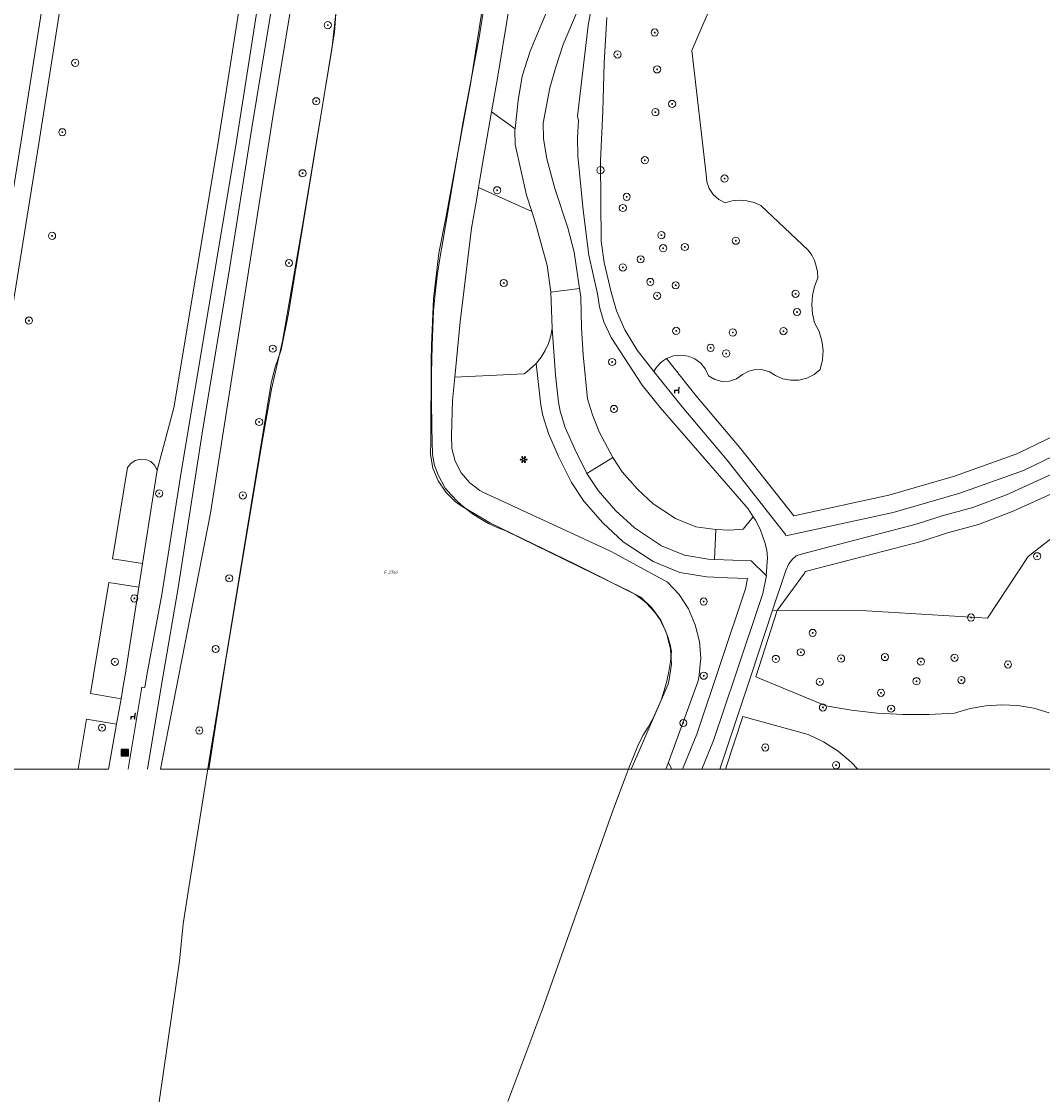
# Model space of a CAD drawing. Header units: metres. Extents: x 207466 to 209466, y 475780 to 477780.
# Tile 51 of 189: x 208021 to 208136, y 476153 to 476273. Entities that reach past the tile are written whole.
import ezdxf
from ezdxf.enums import TextEntityAlignment as Align

# ---------------------------------------------------------------- set-up
doc = ezdxf.new("R2010")
doc.units = ezdxf.units.M
doc.linetypes.add('GK-BESCHOEIING', pattern=[0])
doc.layers.get('0').update_dxf_attribs({"color": 253, "linetype": 'CONTINUOUS'})
for name, color, linetype, lineweight, true_color in [('B-OG-WA-SLOOT_WATER-A', 7, 'CONTINUOUS', 0, 0x478c9a), ('B-RO-GR-BEPLANTING_CULTUUR_BOSPLANTSOEN-GV', 7, 'CONTINUOUS', 0, 0x6d8a47), ('B-RO-GR-BOOM-S', 7, 'CONTINUOUS', 0, 0x6d8a47), ('B-RO-GR-GRAS-GV', 7, 'CONTINUOUS', 0, 0x6d8a47)]:
    doc.layers.add(name, color=color, linetype=linetype, lineweight=lineweight, true_color=true_color)
for name, color, linetype, lineweight in [('B-RO-GK-BESCHOEIING-G', 253, 'GK-BESCHOEIING', 0), ('B-RO-IE-KUNSTOBJECT-S', 253, 'CONTINUOUS', 0), ('B-RO-IE-MEUBILAIR_WEGMEUBILAIR-S', 253, 'CONTINUOUS', 0), ('B-RO-OG-TERREIN_CULTUURSCHEIDING-GV', 253, 'CONTINUOUS', 0), ('B-RO-VH-VERHARDING_ASFALT-GV', 253, 'CONTINUOUS', 0), ('B-RO-VH-VERHARDING_BETONSTRAATSTEEN-GV', 253, 'CONTINUOUS', 0), ('B-RO-VH-VERHARDING_HALFVERHARDING-GV', 253, 'CONTINUOUS', 0), ('B-WE-KG-GRENS_PERCEEL-GV', 150, 'CONTINUOUS', 18), ('B-WE-KG-GRENS_PERCEEL-S', 150, 'CONTINUOUS', 25)]:
    doc.layers.add(name, color=color, linetype=linetype, lineweight=lineweight)
doc.styles.add('NLCS-ISO', font='NLCS-ISO.ttf')

# ---------------------------------------------------------------- blocks, each defined once
blk = doc.blocks.new('SIE-WEG_AFVALBAK-SO1')
at = {"linetype": 'Continuous'}
blk.add_hatch(color=0, dxfattribs=at).paths.add_polyline_path([(-1.5, -1.5), (1.5, -1.5), (1.5, 1.5), (-1.5, 1.5)])
at = {"color": 0, "linetype": 'ByBlock', "lineweight": -2, "flags": 128}
for points in [[(-2, -2), (2, -2), (2, 2), (-2, 2), (-2, -2)], [(-1.5, -1.5), (1.5, -1.5), (1.5, 1.5), (-1.5, 1.5), (-1.5, -1.5)]]:
    blk.add_lwpolyline(points, dxfattribs=at)
blk = doc.blocks.new('SIE-WEG_ZITBANK-SO1')
at = {"color": 0, "linetype": 'ByBlock', "lineweight": -2, "flags": 128}
blk.add_lwpolyline([(-0.9125, -1.6313), (-0.9125, -0.2), (1.0875, -0.2), (1.0875, -1.6313), (1.2875, -1.6313), (1.2875, -0.2125), (1.5361, 1.7765), (1.3346, 1.7765), (1.1125, 0), (-1.1125, 0), (-1.1125, -1.6313), (-0.9125, -1.6313)], dxfattribs=at)
blk = doc.blocks.new('SIE-KUNSTOBJECT-SO1')
at = {"color": 0, "linetype": 'ByBlock', "lineweight": -2, "extrusion": (0, 0, -1), "flags": 128}
blk.add_lwpolyline([(-0.2657, -0.73, -0.7002), (0.2657, -0.73), (0.557, -1.5303, 1), (1.0468, -1.2475), (0.4994, -0.5951, -0.7002), (0.7651, -0.1349), (1.6037, -0.2828, 1), (1.6037, 0.2828), (0.7651, 0.1349, -0.7002), (0.4994, 0.5951), (1.0468, 1.2475, 1), (0.557, 1.5303), (0.2657, 0.73, -0.7002), (-0.2657, 0.73), (-0.557, 1.5303, 1), (-1.0468, 1.2475), (-0.4994, 0.5951, -0.7002), (-0.7651, 0.1349), (-1.6037, 0.2828, 1), (-1.6037, -0.2828), (-0.7651, -0.1349, -0.7002), (-0.4994, -0.5951), (-1.0468, -1.2475, 1), (-0.557, -1.5303), (-0.2657, -0.73)], format="xyb", dxfattribs=at)
blk = doc.blocks.new('SGR-BOOM_01-SO1')
at = {"linetype": 'Continuous'}
h = blk.add_hatch(color=0, dxfattribs=at)
edge = h.paths.add_edge_path()
edge.add_arc((0, 0), 0.25, 0, 360)
at = {"color": 0, "linetype": 'ByBlock', "lineweight": -2}
for radius in [2, 0.25]:
    blk.add_circle((0, 0), radius, dxfattribs=at)
blk = doc.blocks.new('SKG-PERCEELNUMMER-SO')
at = {"style": 'NLCS-ISO', "oblique": 10, "flags": 1}
blk.add_attdef('GEMEENTECODE', text='', height=1.8, dxfattribs=at).set_placement((0, 2.55), align=Align.MIDDLE_CENTER)
at = {"style": 'NLCS-ISO', "oblique": 10}
blk.add_attdef('SECTIE', text='', height=1.8, dxfattribs=at).set_placement((-0.5, 0), align=Align.MIDDLE_RIGHT)
blk.add_attdef('PERCEELNUMMER', text='', height=1.8, dxfattribs=at).set_placement((0.5, 0), align=Align.MIDDLE_LEFT)

msp = doc.modelspace()

# ---------------------------------------------------------------- linework, layer by layer
at = {"layer": 'B-OG-WA-SLOOT_WATER-A', "flags": 128}
for points in [[(208042.23, 476189.55), (208089.5, 476189.55), (208093.64, 476199.07), (208093.78, 476199.61), (208094.02, 476201.31), (208093.93, 476203.01), (208093.52, 476204.67), (208092.82, 476206.23), (208091.83, 476207.62), (208090.61, 476208.81), (208083.34, 476212.47), (208073.77, 476217.11), (208070.48, 476219.03), (208069.86, 476219.47), (208068.76, 476220.55), (208067.9, 476221.83), (208067.32, 476223.27), (208067.05, 476224.79), (208067.1, 476226.33), (208067.14, 476235.22), (208067.16, 476237.02), (208067.41, 476242.19), (208067.98, 476247.33), (208068.82, 476251.46), (208071.56, 476266.45), (208073.11, 476276.29)], [(208056.47, 476274.14), (208056.01, 476270.1), (208052.66, 476249.95), (208050.5, 476237.46), (208049.26, 476232.08), (208048.09, 476225.56), (208044.06, 476201.35), (208042.23, 476189.55)]]:
    msp.add_lwpolyline(points, dxfattribs=at)
at = {"layer": 'B-RO-GK-BESCHOEIING-G', "flags": 128}
for points in [[(208089.5, 476189.55), (208093.64, 476199.07), (208093.78, 476199.61), (208094.02, 476201.31), (208093.93, 476203.01), (208093.52, 476204.67), (208092.82, 476206.23), (208091.83, 476207.62), (208090.61, 476208.81), (208083.34, 476212.47), (208073.77, 476217.11), (208070.48, 476219.03), (208069.86, 476219.47), (208068.76, 476220.55), (208067.9, 476221.83), (208067.32, 476223.27), (208067.05, 476224.79), (208067.1, 476226.33), (208067.14, 476235.22), (208067.16, 476237.02), (208067.41, 476242.19), (208067.98, 476247.33), (208068.82, 476251.46), (208071.56, 476266.45), (208073.11, 476276.29), (208074.5, 476284.95), (208074.56, 476285.34), (208074.94, 476286.52), (208075.61, 476287.56), (208076.98, 476289.42), (208077.65, 476290.47), (208078.38, 476292.11), (208078.8, 476293.85), (208078.91, 476295.65), (208079.52, 476305.9), (208079.75, 476313.3), (208080.1, 476320.27), (208080.83, 476326.71), (208081.95, 476333.29), (208083.76, 476342.16), (208085.48, 476352.73), (208086.56, 476358.08), (208087.67, 476362.15), (208088, 476362.85), (208088.62, 476363.5), (208089.43, 476363.89), (208090.33, 476363.97), (208093.77, 476363.78), (208094.07, 476363.74), (208094.98, 476363.86), (208095.79, 476364.27), (208096.42, 476364.94), (208100.33, 476373.16), (208103.82, 476380.29), (208108.82, 476393.33), (208112.46, 476402.42), (208112.84, 476403.95), (208113.03, 476405.87), (208112.64, 476407.99), (208111.67, 476411.32), (208109.72, 476412.78), (208108.32, 476413.16), (208104.93, 476413.84), (208101.49, 476414.2), (208098.03, 476414.24), (208095.27, 476413.96), (208093.84, 476413.83), (208092.15, 476413.39), (208090.57, 476412.64), (208089.15, 476411.62), (208088.93, 476411.47), (208088.04, 476411.07), (208087.06, 476410.99), (208086.52, 476411.23), (208085.25, 476411.57), (208083.95, 476411.58), (208082.67, 476411.28), (208081.35, 476410.6), (208079.93, 476409.56), (208078.73, 476408.28)], [(208073.42, 476382.27), (208069.56, 476359.32), (208068.55, 476352.84), (208065.82, 476335.23), (208063.02, 476317.65), (208059.3, 476295), (208056.91, 476280.14), (208056.76, 476279.1), (208056.59, 476276.34), (208056.47, 476274.14), (208056.01, 476270.1), (208052.66, 476249.95), (208050.5, 476237.46), (208049.26, 476232.08), (208048.09, 476225.56), (208044.06, 476201.35), (208042.23, 476189.55)]]:
    msp.add_lwpolyline(points, dxfattribs=at)
at = {"layer": 'B-RO-GR-BEPLANTING_CULTUUR_BOSPLANTSOEN-GV', "flags": 128}
for points in [[(208086.79, 476273.7), (208086.51, 476268.64), (208086.35, 476263.23), (208086.09, 476257.64), (208086.16, 476248.65), (208086.49, 476246.27), (208087.29, 476242.95), (208087.89, 476240.88), (208088.79, 476238.73), (208090.19, 476236.46), (208092.07, 476234.08), (208092.27, 476234.43), (208092.52, 476234.76), (208092.81, 476235.05), (208093.12, 476235.31), (208093.47, 476235.53), (208094.25, 476235.82), (208095.07, 476235.91), (208095.89, 476235.8), (208096.65, 476235.48), (208097.31, 476234.99), (208097.83, 476234.34), (208098.17, 476233.59), (208098.88, 476233.16), (208099.69, 476232.95), (208100.53, 476232.98), (208101.32, 476233.25), (208101.99, 476233.74), (208102.69, 476234.11), (208103.45, 476234.29), (208104.24, 476234.26), (208104.99, 476234.03), (208105.66, 476233.61), (208106.49, 476233.25), (208107.38, 476233.09), (208108.29, 476233.11), (208109.17, 476233.33), (208109.98, 476233.73), (208110.68, 476234.3), (208110.93, 476235.36), (208110.99, 476236.44), (208110.86, 476237.52), (208110.54, 476238.56), (208110.04, 476239.53), (208109.82, 476240.53), (208109.74, 476241.55), (208109.81, 476242.58), (208110.03, 476243.58), (208110.4, 476244.54), (208110.36, 476245.21), (208110.23, 476245.87), (208110.02, 476246.5), (208109.72, 476247.1), (208109.34, 476247.65), (208104.04, 476252.66), (208103.28, 476252.99), (208102.47, 476253.18), (208101.64, 476253.24), (208100.82, 476253.16), (208100.02, 476252.95), (208099.31, 476253.34), (208098.71, 476253.89), (208098.26, 476254.56), (208097.98, 476255.32), (208097.9, 476256.12), (208096.31, 476270.01), (208101.98, 476283.26)], [(208078.88, 476234.96), (208079.43, 476235.66), (208079.89, 476236.41), (208080.26, 476237.22), (208080.52, 476238.07), (208080.67, 476238.94), (208080.53, 476242.95), (208080.11, 476245.92), (208078.82, 476250.68), (208078.4, 476252), (208072.43, 476254.68), (208072.19, 476253.25), (208071.65, 476250.11), (208071.05, 476245.2), (208070.81, 476243.32), (208070.36, 476239.63), (208069.77, 476233.45), (208077.55, 476233.82), (208077.84, 476234.03), (208078.88, 476234.96)], [(208031.46, 476213.1), (208034.83, 476212.57), (208036.46, 476223.03), (208036.18, 476223.57), (208035.74, 476223.98), (208035.19, 476224.22), (208034.59, 476224.27), (208034.01, 476224.12), (208033.5, 476223.79), (208033.14, 476223.32), (208031.46, 476213.1)], [(208138.55, 476216.96), (208133.95, 476213.38), (208129.38, 476206.45), (208115.86, 476207.29), (208105.86, 476207.33), (208103.47, 476199.89), (208111.31, 476196.65), (208114.16, 476196.16), (208117.04, 476195.84), (208119.93, 476195.67), (208122.83, 476195.67), (208125.72, 476195.83), (208127.44, 476196.34), (208129.22, 476196.66), (208131.01, 476196.76), (208132.81, 476196.67), (208134.58, 476196.37), (208136.31, 476195.87)], [(208029, 476198.04), (208032.42, 476197.44), (208032.75, 476199.28), (208032.88, 476200.08), (208034.41, 476209.94), (208031.04, 476210.47), (208029.34, 476200.08), (208029, 476198.04)], [(208027.62, 476189.55), (208031.03, 476189.55), (208031.92, 476194.58), (208028.54, 476195.17), (208027.62, 476189.55)], [(208100.07, 476189.55), (208114.87, 476189.55), (208114.14, 476190.34), (208112.67, 476191.58), (208111.06, 476192.62), (208109.32, 476193.45), (208102.01, 476195.46), (208100.07, 476189.55)]]:
    msp.add_lwpolyline(points, dxfattribs=at)
at = {"layer": 'B-RO-GR-GRAS-GV', "flags": 128}
for points in [[(208036.83, 476189.55), (208042.23, 476189.55), (208044.06, 476201.35), (208048.09, 476225.56), (208049.26, 476232.08), (208050.5, 476237.46), (208052.66, 476249.95), (208056.01, 476270.1), (208056.47, 476274.14), (208056.59, 476276.34), (208056.76, 476279.1), (208056.91, 476280.14), (208059.3, 476295), (208063.02, 476317.65), (208058.42, 476318.56), (208056.98, 476308.48), (208049.42, 476262.57), (208042.44, 476218.2), (208038.89, 476200.08), (208036.83, 476189.55)], [(208073.11, 476276.29), (208071.56, 476266.45), (208068.82, 476251.46), (208067.98, 476247.33), (208067.41, 476242.19), (208067.16, 476237.02), (208067.14, 476235.22), (208067.1, 476226.33), (208067.05, 476224.79), (208067.32, 476223.27), (208067.9, 476221.83), (208068.76, 476220.55), (208069.86, 476219.47), (208070.48, 476219.03), (208073.77, 476217.11), (208083.34, 476212.47), (208090.61, 476208.81), (208091.83, 476207.62), (208092.82, 476206.23), (208093.52, 476204.67), (208093.93, 476203.01), (208094.02, 476201.31), (208093.78, 476199.61), (208093.64, 476199.07), (208089.5, 476189.55)], [(208089.5, 476189.55), (208093.41, 476189.55), (208093.51, 476189.81), (208093.67, 476190.24), (208096.97, 476199.34), (208097, 476199.43), (208097.13, 476200.04), (208097.13, 476200.08), (208097.24, 476201.33), (208097.3, 476201.95), (208097.15, 476203.86), (208096.69, 476205.73), (208095.93, 476207.49), (208094.89, 476209.1), (208093.6, 476210.51), (208087.21, 476213.96), (208072.85, 476220.59), (208072.59, 476220.74), (208071.44, 476221.62), (208070.5, 476222.74), (208069.83, 476224.03), (208069.46, 476225.44), (208069.4, 476226.89), (208069.51, 476230.81), (208069.77, 476233.45), (208070.36, 476239.63), (208070.81, 476243.32), (208071.05, 476245.2), (208071.65, 476250.11), (208072.19, 476253.25), (208072.43, 476254.68), (208072.51, 476255.11), (208073.04, 476258.2), (208073.37, 476260.13), (208073.89, 476263.14), (208074.58, 476267.12), (208076.14, 476276.47)]]:
    msp.add_lwpolyline(points, dxfattribs=at)
at = {"layer": 'B-RO-OG-TERREIN_CULTUURSCHEIDING-GV', "flags": 128}
for points in [[(208030.34, 476312.93), (208029.85, 476313.01), (208026.83, 476294.46), (208023.99, 476277.51), (208021.25, 476259.9), (208011.61, 476200.08), (208011.14, 476197.12), (208012.78, 476196.76), (208011.63, 476189.55)], [(208033.2, 476189.55), (208034.76, 476198.74), (208035.07, 476198.72), (208035.32, 476200.08), (208036.97, 476209.12), (208039.2, 476223.02), (208045.24, 476259.15), (208047.87, 476276.09), (208050.97, 476294.65), (208053.15, 476308.83), (208053.04, 476309.37), (208052.61, 476309.71), (208052.48, 476309.74), (208030.34, 476312.92), (208030.34, 476312.93)], [(208013.65, 476189.55), (208031.03, 476189.55), (208031.92, 476194.58), (208032.42, 476197.44), (208032.75, 476199.28), (208032.88, 476200.08), (208034.41, 476209.94), (208034.83, 476212.57), (208036.46, 476223.03), (208038.34, 476230.01), (208043.26, 476259.47), (208045.89, 476276.4), (208049, 476294.96), (208050.99, 476308), (208031.5, 476310.73), (208028.81, 476294.14), (208025.97, 476277.19), (208023.22, 476259.58), (208013.62, 476200.08), (208013.39, 476198.67), (208015.05, 476198.3), (208013.65, 476189.55)], [(208036.83, 476189.55), (208038.89, 476200.08), (208042.44, 476218.2), (208049.42, 476262.57), (208056.98, 476308.48)], [(208073.89, 476263.14), (208076.52, 476261.23), (208076.85, 476264.39), (208077.33, 476267.14), (208078.21, 476269.93), (208079.5, 476273.06), (208080.79, 476276.07), (208081.27, 476277.74), (208081.34, 476278.94), (208081.19, 476283.92), (208081.1, 476285.42), (208080.04, 476286.44), (208078.61, 476287.1), (208078.45, 476286.87), (208077.73, 476285.29), (208077.45, 476284.15), (208077.31, 476283.6), (208077.27, 476283.24), (208077.12, 476282.39), (208076.45, 476278.36), (208076.14, 476276.47), (208074.58, 476267.12), (208073.89, 476263.14)], [(208083.49, 476274.36), (208081.9, 476270.66), (208081.03, 476268.03), (208080.42, 476265.81), (208079.67, 476261.87), (208079.7, 476260.16), (208080.07, 476257.89), (208080.96, 476254.57), (208082.41, 476250.16), (208083.13, 476247.42), (208083.75, 476243.35), (208083.89, 476242.43), (208083.97, 476238.97), (208084.14, 476235.95), (208084.63, 476231.01), (208085.19, 476229.24), (208085.95, 476227.32), (208087.45, 476224.43), (208088.52, 476222.83), (208090.21, 476220.89), (208091.97, 476219.26), (208094.49, 476217.6), (208096.77, 476216.68), (208099.01, 476216.37), (208100.54, 476216.31), (208102.05, 476216.42), (208103.17, 476217.81), (208102.6, 476218.69), (208092.76, 476230.05), (208090.73, 476232.54), (208087.29, 476237.87), (208086.45, 476239.62), (208085.97, 476241.31), (208085.73, 476242.77), (208084.79, 476247.08), (208084.15, 476252.12), (208083.54, 476258.21), (208083.51, 476260.23), (208083.61, 476262.15), (208083.52, 476262.65), (208084.71, 476272.79), (208086.44, 476282.59)], [(208101.98, 476283.26), (208096.31, 476270.01), (208097.9, 476256.12), (208097.98, 476255.32), (208098.26, 476254.56), (208098.71, 476253.89), (208099.31, 476253.34), (208100.02, 476252.95), (208100.82, 476253.16), (208101.64, 476253.24), (208102.47, 476253.18), (208103.28, 476252.99), (208104.04, 476252.66), (208109.34, 476247.65), (208109.72, 476247.1), (208110.02, 476246.5), (208110.23, 476245.87), (208110.36, 476245.21), (208110.4, 476244.54), (208110.03, 476243.58), (208109.81, 476242.58), (208109.74, 476241.55), (208109.82, 476240.53), (208110.04, 476239.53), (208110.54, 476238.56), (208110.86, 476237.52), (208110.99, 476236.44), (208110.93, 476235.36), (208110.68, 476234.3), (208109.98, 476233.73), (208109.17, 476233.33), (208108.29, 476233.11), (208107.38, 476233.09), (208106.49, 476233.25), (208105.66, 476233.61), (208104.99, 476234.03), (208104.24, 476234.26), (208103.45, 476234.29), (208102.69, 476234.11), (208101.99, 476233.74), (208101.32, 476233.25), (208100.53, 476232.98), (208099.69, 476232.95), (208098.88, 476233.16), (208098.17, 476233.59), (208097.83, 476234.34), (208097.31, 476234.99), (208096.65, 476235.48), (208095.89, 476235.8), (208095.07, 476235.91), (208094.25, 476235.82), (208093.47, 476235.53), (208096.76, 476231.37), (208101.8, 476225.41), (208107.71, 476217.91), (208118.36, 476220.24), (208125.7, 476222.36), (208132.67, 476224.85), (208138.31, 476227.57)], [(208025.97, 476277.19), (208023.22, 476259.58), (208013.62, 476200.08)], [(208049.75, 476277.7), (208047.04, 476261.34), (208044.48, 476245.09), (208041.58, 476227.64), (208038.81, 476209.86), (208037.14, 476200.08), (208035.74, 476191.82), (208035.37, 476189.55)], [(208013.65, 476189.55), (208027.62, 476189.55), (208028.54, 476195.17), (208031.92, 476194.58), (208032.42, 476197.44), (208029, 476198.04), (208029.34, 476200.08), (208031.04, 476210.47), (208034.41, 476209.94), (208034.83, 476212.57), (208031.46, 476213.1), (208033.14, 476223.32), (208033.5, 476223.79), (208034.01, 476224.12), (208034.59, 476224.27), (208035.19, 476224.22), (208035.74, 476223.98), (208036.18, 476223.57), (208036.46, 476223.03), (208038.34, 476230.01), (208043.26, 476259.47), (208045.89, 476276.4)], [(208076.52, 476261.23), (208073.89, 476263.14), (208073.37, 476260.13), (208073.04, 476258.2), (208072.51, 476255.11), (208072.43, 476254.68), (208078.4, 476252), (208077.81, 476253.82), (208076.53, 476259.47), (208076.5, 476261.05), (208076.52, 476261.23)], [(208095.27, 476189.55), (208097.43, 476189.55), (208098.73, 476192.77), (208101.18, 476200.08), (208104.24, 476209.23), (208104.67, 476211.23), (208104.64, 476211.25), (208102.96, 476212.87), (208098.85, 476213.04), (208098.14, 476213.07), (208095.5, 476213.52), (208092.9, 476214.57), (208089.87, 476216.57), (208087.77, 476218.52), (208085.81, 476220.76), (208084.55, 476222.65), (208083.2, 476225.39), (208082.14, 476227.82), (208081.57, 476229.64), (208081.37, 476230.63), (208081.03, 476233.66), (208080.67, 476238.94), (208080.52, 476238.07), (208080.26, 476237.22), (208079.89, 476236.41), (208079.43, 476235.66), (208078.88, 476234.96), (208079.39, 476230.32), (208079.63, 476229.14), (208080.26, 476227.12), (208081.38, 476224.55), (208082.82, 476221.65), (208084.22, 476219.54), (208086.33, 476217.12), (208088.63, 476214.99), (208091.97, 476212.79), (208094.95, 476211.59), (208097.93, 476211.08), (208098.75, 476211.04), (208100.29, 476210.97), (208102.55, 476210.89), (208102.31, 476209.76), (208096.85, 476193.47), (208095.27, 476189.55)], [(208094.08, 476189.55), (208095.27, 476189.55), (208096.85, 476193.47), (208102.31, 476209.76), (208102.55, 476210.89), (208100.29, 476210.97), (208098.75, 476211.04), (208097.93, 476211.08), (208094.95, 476211.59), (208091.97, 476212.79), (208088.63, 476214.99), (208086.33, 476217.12), (208084.22, 476219.54), (208082.82, 476221.65), (208081.38, 476224.55), (208080.26, 476227.12), (208079.63, 476229.14), (208079.39, 476230.32), (208078.88, 476234.96), (208077.84, 476234.03), (208077.55, 476233.82), (208069.77, 476233.45), (208069.51, 476230.81), (208069.4, 476226.89), (208069.46, 476225.44), (208069.83, 476224.03), (208070.5, 476222.74), (208071.44, 476221.62), (208072.59, 476220.74), (208072.85, 476220.59), (208087.21, 476213.96), (208093.6, 476210.51), (208094.89, 476209.1), (208095.93, 476207.49), (208096.69, 476205.73), (208097.15, 476203.86), (208097.3, 476201.95), (208097.24, 476201.33), (208097.13, 476200.08), (208097.13, 476200.04), (208097, 476199.43), (208096.97, 476199.34), (208093.67, 476190.24), (208093.73, 476190.18), (208094.08, 476189.55)], [(208138.31, 476227.57), (208132.67, 476224.85), (208125.7, 476222.36), (208118.36, 476220.24), (208107.71, 476217.91), (208101.8, 476225.41), (208096.76, 476231.37), (208093.47, 476235.53), (208093.12, 476235.31), (208092.81, 476235.05), (208092.52, 476234.76), (208092.27, 476234.43), (208092.07, 476234.08), (208095.21, 476230.1), (208100.26, 476224.15), (208106.79, 476215.84), (208106.82, 476215.66), (208118.85, 476218.3), (208126.32, 476220.46), (208133.44, 476223), (208139.21, 476225.78)], [(208139.04, 476221.5), (208139.29, 476223.81), (208131.52, 476220.28), (208127.76, 476218.86), (208124.34, 476217.91), (208121.4, 476216.97), (208108.69, 476213.68), (208108, 476213.43), (208107.58, 476213.08), (208107.17, 476212.54), (208106.84, 476211.79), (208105.34, 476207.34), (208105.86, 476207.33), (208108.9, 476211.51), (208108.97, 476211.62), (208109.02, 476211.67), (208109.28, 476211.77), (208121.96, 476215.05), (208124.91, 476216), (208128.39, 476216.96), (208132.28, 476218.43), (208139.04, 476221.5)], [(208138.55, 476216.96), (208139.04, 476221.5), (208132.28, 476218.43), (208128.39, 476216.96), (208124.91, 476216), (208121.96, 476215.05), (208109.28, 476211.77), (208109.02, 476211.67), (208108.97, 476211.62), (208108.9, 476211.51), (208105.86, 476207.33), (208115.86, 476207.29), (208129.38, 476206.45), (208133.95, 476213.38), (208138.55, 476216.96)], [(208136.31, 476195.87), (208134.58, 476196.37), (208132.81, 476196.67), (208131.01, 476196.76), (208129.22, 476196.66), (208127.44, 476196.34), (208125.72, 476195.83), (208122.83, 476195.67), (208119.93, 476195.67), (208117.04, 476195.84), (208114.16, 476196.16), (208111.31, 476196.65), (208103.47, 476199.89), (208105.86, 476207.33), (208105.34, 476207.34), (208102.93, 476200.08), (208099.44, 476189.55), (208099.44, 476189.55), (208100.07, 476189.55), (208102.01, 476195.46), (208109.32, 476193.45), (208111.06, 476192.62), (208112.67, 476191.58), (208114.14, 476190.34), (208114.87, 476189.55)], [(208093.41, 476189.55), (208094.08, 476189.55), (208093.73, 476190.18), (208093.67, 476190.24), (208093.51, 476189.81), (208093.41, 476189.55)], [(208114.87, 476189.55), (208155.16, 476189.55)]]:
    msp.add_lwpolyline(points, dxfattribs=at)
at = {"layer": 'B-RO-VH-VERHARDING_ASFALT-GV', "flags": 128}
for points in [[(208035.37, 476189.55), (208035.74, 476191.82), (208037.14, 476200.08), (208038.81, 476209.86), (208041.58, 476227.64), (208044.48, 476245.09), (208047.04, 476261.34), (208049.75, 476277.7), (208052.59, 476295.37), (208055.22, 476310), (208056.42, 476318.57), (208056.95, 476324.39), (208056.93, 476327.93), (208055.88, 476334.34)], [(208086.44, 476282.59), (208084.71, 476272.79), (208083.52, 476262.65), (208083.61, 476262.15), (208083.51, 476260.23), (208083.54, 476258.21), (208084.15, 476252.12), (208084.79, 476247.08), (208085.73, 476242.77), (208085.97, 476241.31), (208086.45, 476239.62), (208087.29, 476237.87), (208090.73, 476232.54), (208092.76, 476230.05), (208102.6, 476218.69), (208103.17, 476217.81), (208103.42, 476217.42), (208103.96, 476216.41), (208104.49, 476214.95), (208104.7, 476214.08), (208104.76, 476213.21), (208104.64, 476211.25), (208104.67, 476211.23), (208104.24, 476209.23), (208101.18, 476200.08), (208098.73, 476192.77), (208097.43, 476189.55)], [(208047.87, 476276.09), (208045.24, 476259.15), (208039.2, 476223.02), (208036.97, 476209.12), (208035.32, 476200.08), (208035.07, 476198.72), (208034.76, 476198.74), (208033.2, 476189.55)], [(208139.21, 476225.78), (208133.44, 476223), (208126.32, 476220.46), (208118.85, 476218.3), (208106.82, 476215.66), (208106.79, 476215.84), (208100.26, 476224.15), (208095.21, 476230.1), (208092.07, 476234.08), (208090.19, 476236.46), (208088.79, 476238.73), (208087.89, 476240.88), (208087.29, 476242.95), (208086.49, 476246.27), (208086.16, 476248.65), (208086.09, 476257.64), (208086.35, 476263.23), (208086.51, 476268.64), (208086.79, 476273.7)], [(208083.75, 476243.35), (208080.53, 476242.95), (208080.67, 476238.94), (208081.03, 476233.66), (208081.37, 476230.63), (208081.57, 476229.64), (208082.14, 476227.82), (208083.2, 476225.39), (208084.55, 476222.65), (208087.45, 476224.43), (208085.95, 476227.32), (208085.19, 476229.24), (208084.63, 476231.01), (208084.14, 476235.95), (208083.97, 476238.97), (208083.89, 476242.43), (208083.75, 476243.35)], [(208097.43, 476189.55), (208099.44, 476189.55), (208102.93, 476200.08), (208105.34, 476207.34), (208106.84, 476211.79), (208107.17, 476212.54), (208107.58, 476213.08), (208108, 476213.43), (208108.69, 476213.68), (208121.4, 476216.97), (208124.34, 476217.91), (208127.76, 476218.86), (208131.52, 476220.28), (208139.29, 476223.81)], [(208103.17, 476217.81), (208102.05, 476216.42), (208100.54, 476216.31), (208099.01, 476216.37), (208098.85, 476213.04), (208102.96, 476212.87), (208104.64, 476211.25), (208104.76, 476213.21), (208104.7, 476214.08), (208104.49, 476214.95), (208103.96, 476216.41), (208103.42, 476217.42), (208103.17, 476217.81)]]:
    msp.add_lwpolyline(points, dxfattribs=at)
at = {"layer": 'B-RO-VH-VERHARDING_BETONSTRAATSTEEN-GV', "flags": 128}
for points in [[(208002.81, 476189.55), (208009.95, 476189.55), (208011.14, 476197.12), (208011.61, 476200.08), (208021.25, 476259.9), (208023.99, 476277.51), (208026.83, 476294.46), (208029.85, 476313.01), (208030.1, 476314.49), (208030.33, 476315.99), (208023.17, 476317.1), (208020.31, 476298.09), (208020.22, 476296.75), (208020.02, 476295.73), (208019.35, 476292.34), (208018.67, 476288.89), (208008.98, 476228.21), (208008.06, 476221.8), (208007.84, 476221.24), (208005.14, 476204.19), (208004.49, 476200.08), (208002.81, 476189.55)], [(208080.79, 476276.07), (208079.5, 476273.06), (208078.21, 476269.93), (208077.33, 476267.14), (208076.85, 476264.39), (208076.52, 476261.23), (208076.5, 476261.05), (208076.53, 476259.47), (208077.81, 476253.82), (208078.4, 476252), (208078.82, 476250.68), (208080.11, 476245.92), (208080.53, 476242.95), (208083.75, 476243.35), (208083.13, 476247.42), (208082.41, 476250.16), (208080.96, 476254.57), (208080.07, 476257.89), (208079.7, 476260.16), (208079.67, 476261.87), (208080.42, 476265.81), (208081.03, 476268.03), (208081.9, 476270.66), (208083.49, 476274.36)]]:
    msp.add_lwpolyline(points, dxfattribs=at)
at = {"layer": 'B-RO-VH-VERHARDING_HALFVERHARDING-GV', "flags": 128}
msp.add_lwpolyline([(208087.45, 476224.43), (208084.55, 476222.65), (208085.81, 476220.76), (208087.77, 476218.52), (208089.87, 476216.57), (208092.9, 476214.57), (208095.5, 476213.52), (208098.14, 476213.07), (208098.85, 476213.04), (208099.01, 476216.37), (208096.77, 476216.68), (208094.49, 476217.6), (208091.97, 476219.26), (208090.21, 476220.89), (208088.52, 476222.83), (208087.45, 476224.43)], dxfattribs=at)
at = {"layer": 'B-WE-KG-GRENS_PERCEEL-GV'}
for points in [[(208079.19, 476313.89), (208072.52, 476271.45), (208070.7, 476262.05), (208068.45, 476248.64), (208068.1, 476246.71), (208067.81, 476244.77), (208067.58, 476242.82), (208067.41, 476240.87), (208067.3, 476238.91), (208067.26, 476236.95), (208067.18, 476233.91), (208067.16, 476230.86), (208067.19, 476227.82), (208067.28, 476224.78), (208067.5, 476223.55), (208067.91, 476222.52), (208068.7, 476221.02), (208069.39, 476220.23), (208070.13, 476219.48), (208070.92, 476218.78), (208071.76, 476218.15), (208072.64, 476217.57), (208073.56, 476217.06), (208074.52, 476216.61), (208075.5, 476216.23), (208088.56, 476209.86), (208089.27, 476209.52), (208089.94, 476209.13), (208090.58, 476208.67), (208091.18, 476208.17), (208091.73, 476207.61), (208092.23, 476207.01), (208092.68, 476206.37), (208093.07, 476205.69), (208093.4, 476204.98), (208093.67, 476204.25), (208093.88, 476203.49), (208094.02, 476202.72), (208093.91, 476201.61), (208093.74, 476200.51), (208093.51, 476199.42), (208093.21, 476198.35), (208092.86, 476197.29), (208092.44, 476196.26), (208091.96, 476195.26), (208091.42, 476194.28), (208090.83, 476193.34), (208090.27, 476192.17), (208089.76, 476190.99), (208089.29, 476189.8), (208088.86, 476188.58), (208087.78, 476185.73), (208087.36, 476184.61), (208079.62, 476162.79), (208075.73, 476152.36)], [(208075.73, 476152.36), (208079.62, 476162.79), (208087.36, 476184.61), (208087.78, 476185.73), (208088.86, 476188.58), (208089.29, 476189.8), (208089.76, 476190.99), (208090.27, 476192.17), (208090.83, 476193.34), (208091.42, 476194.28), (208091.96, 476195.26), (208092.44, 476196.26), (208092.86, 476197.29), (208093.21, 476198.35), (208093.51, 476199.42), (208093.74, 476200.51), (208093.91, 476201.61), (208094.02, 476202.72), (208093.88, 476203.49), (208093.67, 476204.25), (208093.4, 476204.98), (208093.07, 476205.69), (208092.68, 476206.37), (208092.23, 476207.01), (208091.73, 476207.61), (208091.18, 476208.17), (208090.58, 476208.67), (208089.94, 476209.13), (208089.27, 476209.52), (208088.56, 476209.86), (208075.5, 476216.23), (208074.52, 476216.61), (208073.56, 476217.06), (208072.64, 476217.57), (208071.76, 476218.15), (208070.92, 476218.78), (208070.13, 476219.48), (208069.39, 476220.23), (208068.7, 476221.02), (208067.91, 476222.52), (208067.5, 476223.55), (208067.28, 476224.78), (208067.19, 476227.82), (208067.16, 476230.86), (208067.18, 476233.91), (208067.26, 476236.95), (208067.3, 476238.91), (208067.41, 476240.87), (208067.58, 476242.82), (208067.81, 476244.77), (208068.1, 476246.71), (208068.45, 476248.64), (208070.7, 476262.05), (208072.52, 476271.45), (208079.19, 476313.89)], [(208035.68, 476145.36), (208038.62, 476165.77), (208038.96, 476168.08), (208039.37, 476172.24), (208040.06, 476176.54), (208042.45, 476191.46), (208049.24, 476232.78), (208049.64, 476234.43), (208050.36, 476236.48), (208051.17, 476240.55), (208056.32, 476272.06), (208056.76, 476278.23)], [(208056.76, 476278.23), (208056.32, 476272.06), (208051.17, 476240.55), (208050.36, 476236.48), (208049.64, 476234.43), (208049.24, 476232.78), (208042.45, 476191.46), (208040.06, 476176.54), (208039.37, 476172.24), (208038.96, 476168.08), (208038.62, 476165.77), (208035.68, 476145.36)]]:
    msp.add_lwpolyline(points, dxfattribs=at)

# ---------------------------------------------------------------- block references
at = {"layer": 'B-RO-GR-BOOM-S', "xscale": 0.2, "yscale": 0.2, "zscale": 0.2}
for p in [(208055.56, 476272.84), (208092.15, 476272.01), (208087.99, 476269.56), (208027.29, 476268.62), (208092.42, 476267.89), (208054.27, 476264.32), (208092.23, 476263.1), (208094.1, 476264.02), (208025.85, 476260.85), (208091.05, 476257.72), (208052.74, 476256.26), (208086.08, 476256.61), (208099.97, 476255.67), (208074.52, 476254.36), (208089.01, 476253.62), (208088.58, 476252.37), (208024.7, 476249.26), (208092.9, 476249.33), (208101.23, 476248.71), (208093.1, 476247.87), (208095.52, 476248.01), (208051.22, 476246.22), (208090.58, 476246.63), (208088.58, 476245.72), (208075.25, 476243.98), (208091.66, 476244.1), (208094.5, 476243.72), (208092.42, 476242.55), (208107.92, 476242.77), (208108.08, 476240.73), (208022.11, 476239.77), (208094.56, 476238.62), (208100.89, 476238.44), (208106.56, 476238.59), (208049.4, 476236.63), (208098.41, 476236.72), (208100.15, 476236.09), (208087.39, 476235.14), (208087.59, 476229.88), (208047.88, 476228.42), (208036.69, 476220.42), (208046.05, 476220.2), (208134.96, 476213.39), (208044.53, 476210.92), (208033.91, 476208.67), (208097.63, 476208.32), (208127.55, 476206.53), (208109.83, 476204.81), (208043.01, 476203.01), (208105.71, 476201.9), (208108.5, 476202.64), (208113.01, 476201.95), (208117.92, 476202.11), (208125.71, 476202.03), (208031.73, 476201.58), (208121.94, 476201.6), (208131.69, 476201.28), (208097.64, 476200.02), (208110.63, 476199.34), (208121.45, 476199.4), (208126.48, 476199.53), (208117.48, 476198.11), (208110.98, 476196.47), (208118.61, 476196.33), (208095.35, 476194.73), (208030.29, 476194.21), (208041.18, 476193.89), (208104.53, 476191.99), (208112.45, 476190.01)]:
    msp.add_blockref('SGR-BOOM_01-SO1', p, dxfattribs=at)
at = {"layer": 'B-RO-IE-KUNSTOBJECT-S', "xscale": 0.2, "yscale": 0.2, "zscale": 0.2}
msp.add_blockref('SIE-KUNSTOBJECT-SO1', (208077.48, 476224.21), dxfattribs=at)
at = {"layer": 'B-RO-IE-MEUBILAIR_WEGMEUBILAIR-S', "xscale": 0.2, "yscale": 0.2, "zscale": 0.2}
for name, p in [('SIE-WEG_ZITBANK-SO1', (208094.58, 476231.97)), ('SIE-WEG_ZITBANK-SO1', (208033.72, 476195.47)), ('SIE-WEG_AFVALBAK-SO1', (208032.84, 476191.4))]:
    msp.add_blockref(name, p, dxfattribs=at)
at = {"layer": 'B-WE-KG-GRENS_PERCEEL-S', "xscale": 0.2, "yscale": 0.2, "zscale": 0.2}
msp.add_blockref('SKG-PERCEELNUMMER-SO', (208062.21, 476211.59), dxfattribs=at).add_auto_attribs({'PERCEELNUMMER': '2761', 'SECTIE': 'F'})

doc.saveas('drawing.dxf')
